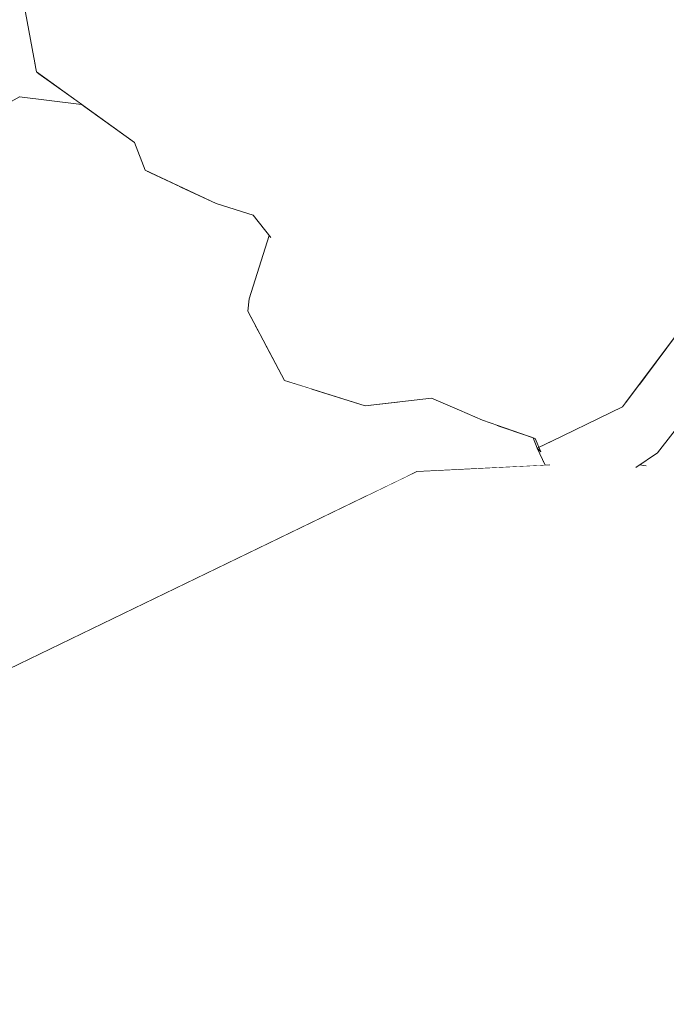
# Model space of a CAD drawing. Header units: millimetres. Extents: x 0 to 650, y -1 to 707.
# Tile 36 of 131: x 96.281 to 96.955, y 637.759 to 638.784. Entities that reach past the tile are written whole.
import ezdxf
from ezdxf.xclip import XClip

# ---------------------------------------------------------------- set-up
doc = ezdxf.new("R2010")
doc.units = ezdxf.units.MM
doc.header["$MEASUREMENT"] = 0
doc.header["$XCLIPFRAME"] = 0
doc.linetypes.add('Wipeout_Contour', pattern=[1000, 0, -1000])
doc.layers.add('Interior - Mobiliário .ARQ', color=7, linetype='Continuous')
doc.layers.add('Parede.ARQ', color=7, linetype='Continuous')

# ---------------------------------------------------------------- blocks, each defined once
blk = doc.blocks.new('Desenho_3_3', base_point=(252.3092, 622.8349))
at = {"color": 254, "linetype": 'Wipeout_Contour', "lineweight": 0, "ltscale": 49723.751362}
blk.add_wipeout([(94.5429, 671.1349), (94.5429, 640.4986), (94.5994, 640.5107), (94.7905, 640.5239), (95.1427, 640.4912), (95.365, 640.4595), (95.4283, 640.4846), (95.5884, 640.4416), (95.6004, 640.4152), (95.6029, 640.4289), (95.6126, 640.4518), (95.662, 640.5254), (95.7763, 640.5773), (95.7946, 640.5807), (95.8476, 640.6042), (95.9371, 640.6175), (95.9863, 640.6125), (96.0217, 640.6273), (96.0479, 640.6371), (96.1676, 640.657), (96.2813, 640.6661), (96.4754, 640.6377), (96.5481, 640.5813), (96.5989, 640.5783), (96.6613, 640.5393), (96.7552, 640.5338), (96.9238, 640.4717), (96.9696, 640.4206), (97.0932, 640.3047), (97.1285, 640.2394), (97.2687, 640.0597), (97.2838, 640.0001), (97.3465, 639.752), (97.3512, 639.733), (97.3804, 639.4584), (97.3817, 639.2528), (97.3613, 639.1943), (97.3575, 639.1753), (97.3338, 639.0407), (97.3263, 639.0177), (97.3215, 639.0062), (97.2449, 638.7539), (97.1209, 638.4391), (97.1104, 638.4204), (97.0293, 638.3113), (97.0515, 638.2972), (97.2452, 638.1278), (97.244, 638.0629), (97.3922, 637.6313), (97.5056, 637.4981), (97.5425, 637.341), (97.6034, 637.266), (97.6351, 637.0703), (98.2231, 636.5501), (98.2992, 636.3303), (98.668, 635.4423), (98.4927, 634.8674), (98.0783, 634.4688), (97.7351, 634.2248), (97.7135, 634.2059), (97.6221, 634.142), (97.1761, 633.7399), (97.238, 633.4163), (97.3481, 632.8758), (97.5164, 631.9291), (97.5626, 631.611), (97.5859, 631.4505), (97.5591, 631.1491), (97.2578, 631.1941), (97.2488, 631.1422), (97.2673, 631.1122), (97.535, 630.5802), (97.6906, 630.2961), (105.6958, 630.9629), (105.6958, 638.6349), (106.1958, 638.6349), (106.1958, 671.1349)], dxfattribs=at).dxf.layer = 'Parede.ARQ'
at = {"color": 254, "linetype": 'Wipeout_Contour', "lineweight": 0, "ltscale": 1937.674095}
blk.add_wipeout([(96.2981, 638.8281), (96.2988, 638.7301), (96.3148, 638.7441)], dxfattribs=at).dxf.layer = 'Interior - Mobiliário .ARQ'
at = {"color": 254, "linetype": 'Wipeout_Contour', "lineweight": 0, "ltscale": 1938.123907}
blk.add_wipeout([(96.5561, 638.6045), (96.6211, 638.6533), (96.5889, 638.6572)], dxfattribs=at).dxf.layer = 'Interior - Mobiliário .ARQ'
at = {"color": 254, "linetype": 'Wipeout_Contour', "lineweight": 0, "ltscale": 1937.40538}
blk.add_wipeout([(96.5112, 638.6123), (96.4861, 638.5931), (96.5247, 638.581)], dxfattribs=at).dxf.layer = 'Interior - Mobiliário .ARQ'
at = {"color": 254, "linetype": 'Wipeout_Contour', "lineweight": 0, "ltscale": 1937.919433}
blk.add_wipeout([(96.7375, 638.4884), (96.8239, 638.5819), (96.7307, 638.6031)], dxfattribs=at).dxf.layer = 'Interior - Mobiliário .ARQ'
at = {"color": 254, "linetype": 'Wipeout_Contour', "lineweight": 0, "ltscale": 1937.306773}
blk.add_wipeout([(96.5189, 638.4811), (96.5959, 638.5267), (96.5887, 638.5715)], dxfattribs=at).dxf.layer = 'Interior - Mobiliário .ARQ'
at = {"color": 254, "linetype": 'Wipeout_Contour', "lineweight": 0, "ltscale": 2582.394121}
blk.add_wipeout([(96.9234, 638.4004), (96.9128, 638.3863), (96.9247, 638.3719), (97.0367, 638.5059)], dxfattribs=at).dxf.layer = 'Interior - Mobiliário .ARQ'
at = {"color": 254, "linetype": 'Wipeout_Contour', "lineweight": 0, "ltscale": 1936.778777}
blk.add_wipeout([(96.7394, 638.378), (96.7635, 638.3674), (96.8186, 638.4206)], dxfattribs=at).dxf.layer = 'Interior - Mobiliário .ARQ'
at = {"color": 254, "linetype": 'Wipeout_Contour', "lineweight": 0, "ltscale": 1936.664351}
blk.add_wipeout([(96.4459, 638.3718), (96.1498, 638.05), (96.6453, 638.29)], dxfattribs=at).dxf.layer = 'Interior - Mobiliário .ARQ'
at = {"color": 254, "linetype": 'Wipeout_Contour', "lineweight": 0, "ltscale": 1934.333456}
blk.add_wipeout([(96.017, 637.5306), (96.2054, 637.3882), (96.7466, 637.8835)], dxfattribs=at).dxf.layer = 'Interior - Mobiliário .ARQ'
at = {"color": 254, "linetype": 'Wipeout_Contour', "lineweight": 0, "ltscale": 2584.975771}
blk.add_wipeout([(96.2923, 638.8223), (96.2824, 638.8197), (96.2988, 638.7301), (96.2929, 638.8229)], dxfattribs=at).dxf.layer = 'Interior - Mobiliário .ARQ'
at = {"color": 254, "linetype": 'Wipeout_Contour', "lineweight": 0, "ltscale": 1938.507641}
blk.add_wipeout([(96.7261, 638.8254), (96.7047, 638.8164), (96.5708, 638.6594)], dxfattribs=at).dxf.layer = 'Interior - Mobiliário .ARQ'
at = {"color": 254, "linetype": 'Wipeout_Contour', "lineweight": 0, "ltscale": 1937.839289}
blk.add_wipeout([(96.5247, 638.581), (96.5561, 638.6045), (96.5112, 638.6123)], dxfattribs=at).dxf.layer = 'Interior - Mobiliário .ARQ'
at = {"color": 254, "linetype": 'Wipeout_Contour', "lineweight": 0, "ltscale": 1937.753331}
blk.add_wipeout([(96.5887, 638.5715), (96.543, 638.5578), (96.5189, 638.4811)], dxfattribs=at).dxf.layer = 'Interior - Mobiliário .ARQ'
at = {"color": 254, "linetype": 'Wipeout_Contour', "lineweight": 0, "ltscale": 1937.818812}
blk.add_wipeout([(96.9234, 638.4004), (97.0367, 638.5059), (97.0048, 638.5095)], dxfattribs=at).dxf.layer = 'Interior - Mobiliário .ARQ'
at = {"color": 254, "linetype": 'Wipeout_Contour', "lineweight": 0, "ltscale": 1937.418346}
blk.add_wipeout([(96.8186, 638.4206), (96.8048, 638.4276), (96.7394, 638.378)], dxfattribs=at).dxf.layer = 'Interior - Mobiliário .ARQ'
at = {"color": 254, "linetype": 'Wipeout_Contour', "lineweight": 0, "ltscale": 1936.503123}
blk.add_wipeout([(96.1491, 638.0495), (96.4459, 638.3718), (96.1553, 638.2471)], dxfattribs=at).dxf.layer = 'Interior - Mobiliário .ARQ'
at = {"color": 254, "linetype": 'Wipeout_Contour', "lineweight": 0, "ltscale": 3869.609965}
blk.add_wipeout([(96.2054, 637.3882), (96.3302, 637.4607), (96.6459, 637.7566), (96.6926, 637.7323), (96.7417, 637.6994), (96.7466, 637.8835)], dxfattribs=at).dxf.layer = 'Interior - Mobiliário .ARQ'
at = {"color": 254, "linetype": 'Wipeout_Contour', "lineweight": 0, "ltscale": 1937.522074}
blk.add_wipeout([(96.5708, 638.6594), (96.5889, 638.6572), (96.7261, 638.8254)], dxfattribs=at).dxf.layer = 'Interior - Mobiliário .ARQ'
at = {"color": 254, "linetype": 'Wipeout_Contour', "lineweight": 0, "ltscale": 1937.340522}
blk.add_wipeout([(96.543, 638.5578), (96.5887, 638.5715), (96.5561, 638.6045)], dxfattribs=at).dxf.layer = 'Interior - Mobiliário .ARQ'
at = {"color": 254, "linetype": 'Wipeout_Contour', "lineweight": 0, "ltscale": 1936.920849}
blk.add_wipeout([(96.8048, 638.4276), (96.8186, 638.4206), (96.8929, 638.558)], dxfattribs=at).dxf.layer = 'Interior - Mobiliário .ARQ'
at = {"color": 254, "linetype": 'Wipeout_Contour', "lineweight": 0, "ltscale": 1936.839686}
blk.add_wipeout([(96.5571, 638.409), (96.6269, 638.4304), (96.5959, 638.5267)], dxfattribs=at).dxf.layer = 'Interior - Mobiliário .ARQ'
at = {"color": 254, "linetype": 'Wipeout_Contour', "lineweight": 0, "ltscale": 1935.149349}
blk.add_wipeout([(97.2057, 637.4083), (96.7466, 637.8835), (96.7471, 637.7026)], dxfattribs=at).dxf.layer = 'Interior - Mobiliário .ARQ'
at = {"color": 254, "linetype": 'Wipeout_Contour', "lineweight": 0, "ltscale": 1938.435995}
blk.add_wipeout([(96.6232, 638.8258), (96.5785, 638.8505), (96.4546, 638.72)], dxfattribs=at).dxf.layer = 'Interior - Mobiliário .ARQ'
at = {"color": 254, "linetype": 'Wipeout_Contour', "lineweight": 0, "ltscale": 1938.113266}
blk.add_wipeout([(96.5112, 638.6123), (96.5889, 638.6572), (96.5708, 638.6594)], dxfattribs=at).dxf.layer = 'Interior - Mobiliário .ARQ'
at = {"color": 254, "linetype": 'Wipeout_Contour', "lineweight": 0, "ltscale": 1937.49755}
blk.add_wipeout([(96.5561, 638.6045), (96.5247, 638.581), (96.543, 638.5578)], dxfattribs=at).dxf.layer = 'Interior - Mobiliário .ARQ'
at = {"color": 254, "linetype": 'Wipeout_Contour', "lineweight": 0, "ltscale": 1937.870465}
blk.add_wipeout([(96.8929, 638.558), (96.881, 638.5624), (96.8048, 638.4276)], dxfattribs=at).dxf.layer = 'Interior - Mobiliário .ARQ'
at = {"color": 254, "linetype": 'Wipeout_Contour', "lineweight": 0, "ltscale": 1937.308741}
blk.add_wipeout([(96.5959, 638.5267), (96.5189, 638.4811), (96.5571, 638.409)], dxfattribs=at).dxf.layer = 'Interior - Mobiliário .ARQ'
at = {"color": 254, "linetype": 'Wipeout_Contour', "lineweight": 0, "ltscale": 1935.989514}
blk.add_wipeout([(96.794, 638.1143), (97.273, 637.4241), (97.2458, 638.0575)], dxfattribs=at).dxf.layer = 'Interior - Mobiliário .ARQ'
at = {"color": 254, "linetype": 'Wipeout_Contour', "lineweight": 0, "ltscale": 1937.777791}
blk.add_wipeout([(96.4546, 638.72), (96.4917, 638.6855), (96.6232, 638.8258)], dxfattribs=at).dxf.layer = 'Interior - Mobiliário .ARQ'
at = {"color": 254, "linetype": 'Wipeout_Contour', "lineweight": 0, "ltscale": 1937.463903}
blk.add_wipeout([(96.881, 638.5624), (96.8929, 638.558), (96.9903, 638.8247)], dxfattribs=at).dxf.layer = 'Interior - Mobiliário .ARQ'
at = {"color": 254, "linetype": 'Wipeout_Contour', "lineweight": 0, "ltscale": 1937.287137}
blk.add_wipeout([(96.5112, 638.6123), (96.5561, 638.6045), (96.5889, 638.6572)], dxfattribs=at).dxf.layer = 'Interior - Mobiliário .ARQ'
at = {"color": 254, "linetype": 'Wipeout_Contour', "lineweight": 0, "ltscale": 1937.03079}
blk.add_wipeout([(96.6269, 638.4304), (96.5571, 638.409), (96.6411, 638.3826)], dxfattribs=at).dxf.layer = 'Interior - Mobiliário .ARQ'
at = {"color": 254, "linetype": 'Wipeout_Contour', "lineweight": 0, "ltscale": 1936.703427}
blk.add_wipeout([(97.247, 638.1224), (96.792, 638.119), (97.244, 638.0629)], dxfattribs=at).dxf.layer = 'Interior - Mobiliário .ARQ'
at = {"color": 254, "linetype": 'Wipeout_Contour', "lineweight": 0, "ltscale": 1937.541048}
blk.add_wipeout([(96.5889, 638.6572), (96.6211, 638.6533), (96.7716, 638.8364)], dxfattribs=at).dxf.layer = 'Interior - Mobiliário .ARQ'
at = {"color": 254, "linetype": 'Wipeout_Contour', "lineweight": 0, "ltscale": 1938.583928}
blk.add_wipeout([(96.9903, 638.8247), (96.9797, 638.8284), (96.881, 638.5624)], dxfattribs=at).dxf.layer = 'Interior - Mobiliário .ARQ'
at = {"color": 254, "linetype": 'Wipeout_Contour', "lineweight": 0, "ltscale": 1937.439016}
blk.add_wipeout([(96.5112, 638.6123), (96.4371, 638.6447), (96.4861, 638.5931)], dxfattribs=at).dxf.layer = 'Interior - Mobiliário .ARQ'
at = {"color": 254, "linetype": 'Wipeout_Contour', "lineweight": 0, "ltscale": 1938.547712}
blk.add_wipeout([(96.7716, 638.8364), (96.7261, 638.8254), (96.5889, 638.6572)], dxfattribs=at).dxf.layer = 'Interior - Mobiliário .ARQ'
at = {"color": 254, "linetype": 'Wipeout_Contour', "lineweight": 0, "ltscale": 1937.488998}
blk.add_wipeout([(96.8239, 638.5819), (96.8678, 638.5693), (96.9687, 638.8336)], dxfattribs=at).dxf.layer = 'Interior - Mobiliário .ARQ'
at = {"color": 254, "linetype": 'Wipeout_Contour', "lineweight": 0, "ltscale": 1937.784613}
blk.add_wipeout([(96.4371, 638.6447), (96.4121, 638.6278), (96.4861, 638.5931)], dxfattribs=at).dxf.layer = 'Interior - Mobiliário .ARQ'
at = {"color": 254, "linetype": 'Wipeout_Contour', "lineweight": 0, "ltscale": 1938.607295}
blk.add_wipeout([(96.9687, 638.8336), (96.9406, 638.8408), (96.8239, 638.5819)], dxfattribs=at).dxf.layer = 'Interior - Mobiliário .ARQ'
at = {"color": 254, "linetype": 'Wipeout_Contour', "lineweight": 0, "ltscale": 1937.568233}
blk.add_wipeout([(96.4121, 638.6278), (96.4371, 638.6447), (96.4163, 638.6754)], dxfattribs=at).dxf.layer = 'Interior - Mobiliário .ARQ'
at = {"color": 254, "linetype": 'Wipeout_Contour', "lineweight": 0, "ltscale": 1938.588978}
blk.add_wipeout([(96.9797, 638.8284), (96.9687, 638.8336), (96.8678, 638.5693)], dxfattribs=at).dxf.layer = 'Interior - Mobiliário .ARQ'
at = {"color": 254, "linetype": 'Wipeout_Contour', "lineweight": 0, "ltscale": 1937.738868}
blk.add_wipeout([(96.4163, 638.6754), (96.4011, 638.6566), (96.4121, 638.6278)], dxfattribs=at).dxf.layer = 'Interior - Mobiliário .ARQ'
at = {"color": 254, "linetype": 'Wipeout_Contour', "lineweight": 0, "ltscale": 1937.481895}
blk.add_wipeout([(96.8678, 638.5693), (96.881, 638.5624), (96.9797, 638.8284)], dxfattribs=at).dxf.layer = 'Interior - Mobiliário .ARQ'
at = {"color": 254, "linetype": 'Wipeout_Contour', "lineweight": 0, "ltscale": 1937.434403}
blk.add_wipeout([(96.3148, 638.7441), (96.4011, 638.6566), (96.4163, 638.6754)], dxfattribs=at).dxf.layer = 'Interior - Mobiliário .ARQ'
at = {"color": 254, "linetype": 'Wipeout_Contour', "lineweight": 0, "ltscale": 1937.467407}
blk.add_wipeout([(96.9549, 638.5369), (97.0048, 638.5095), (97.122, 638.8071)], dxfattribs=at).dxf.layer = 'Interior - Mobiliário .ARQ'
at = {"color": 254, "linetype": 'Wipeout_Contour', "lineweight": 0, "ltscale": 1938.192715}
blk.add_wipeout([(96.2988, 638.7301), (96.4011, 638.6566), (96.3148, 638.7441)], dxfattribs=at).dxf.layer = 'Interior - Mobiliário .ARQ'
at = {"color": 254, "linetype": 'Wipeout_Contour', "lineweight": 0, "ltscale": 1937.278069}
blk.add_wipeout([(96.7375, 638.4884), (96.7881, 638.4398), (96.8678, 638.5693)], dxfattribs=at).dxf.layer = 'Interior - Mobiliário .ARQ'
at = {"color": 254, "linetype": 'Wipeout_Contour', "lineweight": 0, "ltscale": 1938.170129}
blk.add_wipeout([(96.3746, 638.7932), (96.4546, 638.72), (96.5785, 638.8505)], dxfattribs=at).dxf.layer = 'Interior - Mobiliário .ARQ'
at = {"color": 254, "linetype": 'Wipeout_Contour', "lineweight": 0, "ltscale": 1938.620406}
blk.add_wipeout([(97.122, 638.8071), (97.0498, 638.806), (96.9549, 638.5369)], dxfattribs=at).dxf.layer = 'Interior - Mobiliário .ARQ'
at = {"color": 254, "linetype": 'Wipeout_Contour', "lineweight": 0, "ltscale": 1937.868443}
blk.add_wipeout([(96.8678, 638.5693), (96.8239, 638.5819), (96.7375, 638.4884)], dxfattribs=at).dxf.layer = 'Interior - Mobiliário .ARQ'
at = {"color": 254, "linetype": 'Wipeout_Contour', "lineweight": 0, "ltscale": 1938.640554}
blk.add_wipeout([(96.8239, 638.5819), (96.9406, 638.8408), (96.8755, 638.8569)], dxfattribs=at).dxf.layer = 'Interior - Mobiliário .ARQ'
at = {"color": 254, "linetype": 'Wipeout_Contour', "lineweight": 0, "ltscale": 1937.968636}
blk.add_wipeout([(96.3148, 638.7441), (96.4163, 638.6754), (96.3746, 638.7932)], dxfattribs=at).dxf.layer = 'Interior - Mobiliário .ARQ'
at = {"color": 254, "linetype": 'Wipeout_Contour', "lineweight": 0, "ltscale": 1937.86728}
blk.add_wipeout([(96.881, 638.5624), (96.8678, 638.5693), (96.7881, 638.4398)], dxfattribs=at).dxf.layer = 'Interior - Mobiliário .ARQ'
at = {"color": 254, "linetype": 'Wipeout_Contour', "lineweight": 0, "ltscale": 1937.773257}
blk.add_wipeout([(96.4163, 638.6754), (96.4546, 638.72), (96.3746, 638.7932)], dxfattribs=at).dxf.layer = 'Interior - Mobiliário .ARQ'
at = {"color": 254, "linetype": 'Wipeout_Contour', "lineweight": 0, "ltscale": 1936.973747}
blk.add_wipeout([(96.7881, 638.4398), (96.8048, 638.4276), (96.881, 638.5624)], dxfattribs=at).dxf.layer = 'Interior - Mobiliário .ARQ'
at = {"color": 254, "linetype": 'Wipeout_Contour', "lineweight": 0, "ltscale": 2584.498803}
blk.add_wipeout([(96.3178, 638.8444), (96.2981, 638.8281), (96.3148, 638.7441), (96.3746, 638.7932)], dxfattribs=at).dxf.layer = 'Interior - Mobiliário .ARQ'
at = {"color": 254, "linetype": 'Wipeout_Contour', "lineweight": 0, "ltscale": 1937.661486}
blk.add_wipeout([(96.4546, 638.72), (96.4163, 638.6754), (96.4371, 638.6447)], dxfattribs=at).dxf.layer = 'Interior - Mobiliário .ARQ'
at = {"color": 254, "linetype": 'Wipeout_Contour', "lineweight": 0, "ltscale": 1936.853101}
blk.add_wipeout([(96.9549, 638.5369), (96.8776, 638.3938), (96.9091, 638.3813)], dxfattribs=at).dxf.layer = 'Interior - Mobiliário .ARQ'
at = {"color": 254, "linetype": 'Wipeout_Contour', "lineweight": 0, "ltscale": 1936.846171}
blk.add_wipeout([(96.7104, 638.3903), (96.7394, 638.378), (96.8048, 638.4276)], dxfattribs=at).dxf.layer = 'Interior - Mobiliário .ARQ'
at = {"color": 254, "linetype": 'Wipeout_Contour', "lineweight": 0, "ltscale": 2584.203934}
blk.add_wipeout([(96.2645, 638.8151), (96.2814, 638.7041), (96.2969, 638.7407), (96.2824, 638.8197)], dxfattribs=at).dxf.layer = 'Interior - Mobiliário .ARQ'
at = {"color": 254, "linetype": 'Wipeout_Contour', "lineweight": 0, "ltscale": 1937.849122}
blk.add_wipeout([(96.4371, 638.6447), (96.4917, 638.6855), (96.4546, 638.72)], dxfattribs=at).dxf.layer = 'Interior - Mobiliário .ARQ'
at = {"color": 254, "linetype": 'Wipeout_Contour', "lineweight": 0, "ltscale": 1937.710836}
blk.add_wipeout([(96.9091, 638.3813), (97.0048, 638.5095), (96.9549, 638.5369)], dxfattribs=at).dxf.layer = 'Interior - Mobiliário .ARQ'
at = {"color": 254, "linetype": 'Wipeout_Contour', "lineweight": 0, "ltscale": 1937.336033}
blk.add_wipeout([(96.8048, 638.4276), (96.7881, 638.4398), (96.7104, 638.3903)], dxfattribs=at).dxf.layer = 'Interior - Mobiliário .ARQ'
at = {"color": 254, "linetype": 'Wipeout_Contour', "lineweight": 0, "ltscale": 2584.396431}
blk.add_wipeout([(96.1922, 638.8177), (96.1741, 638.7606), (96.2814, 638.7041), (96.2251, 638.8101)], dxfattribs=at).dxf.layer = 'Interior - Mobiliário .ARQ'
at = {"color": 254, "linetype": 'Wipeout_Contour', "lineweight": 0, "ltscale": 1937.458396}
blk.add_wipeout([(96.8929, 638.558), (96.9549, 638.5369), (97.0498, 638.806)], dxfattribs=at).dxf.layer = 'Interior - Mobiliário .ARQ'
at = {"color": 254, "linetype": 'Wipeout_Contour', "lineweight": 0, "ltscale": 1937.590487}
blk.add_wipeout([(96.4371, 638.6447), (96.5112, 638.6123), (96.4917, 638.6855)], dxfattribs=at).dxf.layer = 'Interior - Mobiliário .ARQ'
at = {"color": 254, "linetype": 'Wipeout_Contour', "lineweight": 0, "ltscale": 1936.74635}
blk.add_wipeout([(96.6411, 638.3826), (96.7104, 638.3903), (96.6269, 638.4304)], dxfattribs=at).dxf.layer = 'Interior - Mobiliário .ARQ'
at = {"color": 254, "linetype": 'Wipeout_Contour', "lineweight": 0, "ltscale": 1938.556204}
blk.add_wipeout([(97.0498, 638.806), (96.9903, 638.8247), (96.8929, 638.558)], dxfattribs=at).dxf.layer = 'Interior - Mobiliário .ARQ'
at = {"color": 254, "linetype": 'Wipeout_Contour', "lineweight": 0, "ltscale": 1937.821053}
blk.add_wipeout([(96.0116, 638.5549), (96.2814, 638.7041), (96.1741, 638.7606)], dxfattribs=at).dxf.layer = 'Interior - Mobiliário .ARQ'
at = {"color": 254, "linetype": 'Wipeout_Contour', "lineweight": 0, "ltscale": 1937.896019}
blk.add_wipeout([(96.5708, 638.6594), (96.4917, 638.6855), (96.5112, 638.6123)], dxfattribs=at).dxf.layer = 'Interior - Mobiliário .ARQ'
at = {"color": 254, "linetype": 'Wipeout_Contour', "lineweight": 0, "ltscale": 1937.136542}
blk.add_wipeout([(96.6269, 638.4304), (96.7375, 638.4884), (96.7307, 638.6031)], dxfattribs=at).dxf.layer = 'Interior - Mobiliário .ARQ'
at = {"color": 254, "linetype": 'Wipeout_Contour', "lineweight": 0, "ltscale": 1936.979775}
blk.add_wipeout([(96.8186, 638.4206), (96.8776, 638.3938), (96.9549, 638.5369)], dxfattribs=at).dxf.layer = 'Interior - Mobiliário .ARQ'
at = {"color": 254, "linetype": 'Wipeout_Contour', "lineweight": 0, "ltscale": 1938.530543}
blk.add_wipeout([(96.7047, 638.8164), (96.6232, 638.8258), (96.4917, 638.6855)], dxfattribs=at).dxf.layer = 'Interior - Mobiliário .ARQ'
at = {"color": 254, "linetype": 'Wipeout_Contour', "lineweight": 0, "ltscale": 1937.561037}
blk.add_wipeout([(96.2814, 638.7041), (96.3458, 638.6963), (96.3003, 638.729)], dxfattribs=at).dxf.layer = 'Interior - Mobiliário .ARQ'
at = {"color": 254, "linetype": 'Wipeout_Contour', "lineweight": 0, "ltscale": 1937.478816}
blk.add_wipeout([(96.7307, 638.6031), (96.5959, 638.5267), (96.6269, 638.4304)], dxfattribs=at).dxf.layer = 'Interior - Mobiliário .ARQ'
at = {"color": 254, "linetype": 'Wipeout_Contour', "lineweight": 0, "ltscale": 1937.779852}
blk.add_wipeout([(96.9549, 638.5369), (96.8929, 638.558), (96.8186, 638.4206)], dxfattribs=at).dxf.layer = 'Interior - Mobiliário .ARQ'
at = {"color": 254, "linetype": 'Wipeout_Contour', "lineweight": 0, "ltscale": 1936.931298}
blk.add_wipeout([(96.7635, 638.3674), (96.8182, 638.3486), (96.8776, 638.3938)], dxfattribs=at).dxf.layer = 'Interior - Mobiliário .ARQ'
at = {"color": 254, "linetype": 'Wipeout_Contour', "lineweight": 0, "ltscale": 1937.489058}
blk.add_wipeout([(96.8755, 638.8569), (96.7307, 638.6031), (96.8239, 638.5819)], dxfattribs=at).dxf.layer = 'Interior - Mobiliário .ARQ'
at = {"color": 254, "linetype": 'Wipeout_Contour', "lineweight": 0, "ltscale": 1937.637304}
blk.add_wipeout([(96.4917, 638.6855), (96.5708, 638.6594), (96.7047, 638.8164)], dxfattribs=at).dxf.layer = 'Interior - Mobiliário .ARQ'
at = {"color": 254, "linetype": 'Wipeout_Contour', "lineweight": 0, "ltscale": 1937.95902}
blk.add_wipeout([(96.2814, 638.7041), (96.3003, 638.729), (96.2969, 638.7407)], dxfattribs=at).dxf.layer = 'Interior - Mobiliário .ARQ'
at = {"color": 254, "linetype": 'Wipeout_Contour', "lineweight": 0, "ltscale": 1937.523055}
blk.add_wipeout([(96.6211, 638.6533), (96.5561, 638.6045), (96.5887, 638.5715)], dxfattribs=at).dxf.layer = 'Interior - Mobiliário .ARQ'
at = {"color": 254, "linetype": 'Wipeout_Contour', "lineweight": 0, "ltscale": 3873.011189}
blk.add_wipeout([(96.9458, 638.3337), (96.9339, 638.3257), (96.9434, 638.3165), (96.9598, 638.3123), (97.0643, 638.4622), (96.9841, 638.3832)], dxfattribs=at).dxf.layer = 'Interior - Mobiliário .ARQ'
at = {"color": 254, "linetype": 'Wipeout_Contour', "lineweight": 0, "ltscale": 1937.082712}
blk.add_wipeout([(96.8776, 638.3938), (96.8186, 638.4206), (96.7635, 638.3674)], dxfattribs=at).dxf.layer = 'Interior - Mobiliário .ARQ'
at = {"layer": 'Interior - Mobiliário .ARQ', "color": 7, "linetype": 'Continuous', "lineweight": 0}
blk.add_line((96.2824, 638.8197), (96.2988, 638.7301), dxfattribs=at)
at = {"color": 254, "linetype": 'Wipeout_Contour', "lineweight": 0, "ltscale": 1937.620998}
blk.add_wipeout([(96.8755, 638.8569), (96.7098, 638.629), (96.7307, 638.6031)], dxfattribs=at).dxf.layer = 'Interior - Mobiliário .ARQ'
at = {"color": 254, "linetype": 'Wipeout_Contour', "lineweight": 0, "ltscale": 3230.132357}
blk.add_wipeout([(96.3458, 638.6963), (96.2814, 638.7041), (96.4143, 638.4397), (96.4141, 638.6268), (96.4011, 638.6566)], dxfattribs=at).dxf.layer = 'Interior - Mobiliário .ARQ'
at = {"color": 254, "linetype": 'Wipeout_Contour', "lineweight": 0, "ltscale": 1937.413431}
blk.add_wipeout([(96.6269, 638.4304), (96.7104, 638.3903), (96.7881, 638.4398)], dxfattribs=at).dxf.layer = 'Interior - Mobiliário .ARQ'
at = {"color": 254, "linetype": 'Wipeout_Contour', "lineweight": 0, "ltscale": 1936.505293}
blk.add_wipeout([(96.9247, 638.3719), (96.8478, 638.3187), (96.8909, 638.322)], dxfattribs=at).dxf.layer = 'Interior - Mobiliário .ARQ'
at = {"color": 254, "linetype": 'Wipeout_Contour', "lineweight": 0, "ltscale": 1938.659336}
blk.add_wipeout([(96.7098, 638.629), (96.8755, 638.8569), (96.857, 638.8584)], dxfattribs=at).dxf.layer = 'Interior - Mobiliário .ARQ'
at = {"color": 254, "linetype": 'Wipeout_Contour', "lineweight": 0, "ltscale": 1936.872676}
blk.add_wipeout([(96.2814, 638.7041), (96.19, 638.3893), (96.4143, 638.4397)], dxfattribs=at).dxf.layer = 'Interior - Mobiliário .ARQ'
at = {"color": 254, "linetype": 'Wipeout_Contour', "lineweight": 0, "ltscale": 1936.85055}
blk.add_wipeout([(96.7881, 638.4398), (96.7375, 638.4884), (96.6269, 638.4304)], dxfattribs=at).dxf.layer = 'Interior - Mobiliário .ARQ'
at = {"color": 254, "linetype": 'Wipeout_Contour', "lineweight": 0, "ltscale": 3227.196452}
blk.add_wipeout([(96.9247, 638.3719), (96.8909, 638.322), (96.9057, 638.3226), (96.9231, 638.3184), (96.9458, 638.3337)], dxfattribs=at).dxf.layer = 'Interior - Mobiliário .ARQ'
at = {"layer": 'Interior - Mobiliário .ARQ', "color": 7, "linetype": 'Continuous', "lineweight": 0}
blk.add_line((96.4011, 638.6566), (96.2988, 638.7301), dxfattribs=at)
at = {"color": 254, "linetype": 'Wipeout_Contour', "lineweight": 0, "ltscale": 1937.250815}
blk.add_wipeout([(96.19, 638.3893), (96.2814, 638.7041), (96.0116, 638.5549)], dxfattribs=at).dxf.layer = 'Interior - Mobiliário .ARQ'
at = {"color": 254, "linetype": 'Wipeout_Contour', "lineweight": 0, "ltscale": 1937.901487}
blk.add_wipeout([(96.5887, 638.5715), (96.7098, 638.629), (96.6211, 638.6533)], dxfattribs=at).dxf.layer = 'Interior - Mobiliário .ARQ'
at = {"color": 254, "linetype": 'Wipeout_Contour', "lineweight": 0, "ltscale": 1936.977105}
blk.add_wipeout([(96.9247, 638.3719), (96.9458, 638.3337), (97.0534, 638.4727)], dxfattribs=at).dxf.layer = 'Interior - Mobiliário .ARQ'
at = {"color": 254, "linetype": 'Wipeout_Contour', "lineweight": 0, "ltscale": 1937.370035}
blk.add_wipeout([(96.4143, 638.4397), (96.4476, 638.373), (96.5163, 638.452)], dxfattribs=at).dxf.layer = 'Interior - Mobiliário .ARQ'
at = {"layer": 'Interior - Mobiliário .ARQ', "color": 7, "linetype": 'Continuous', "lineweight": 0}
for q in [(96.0116, 638.5549), (96.3458, 638.6963)]:
    blk.add_line((96.2814, 638.7041), q, dxfattribs=at)
at = {"color": 254, "linetype": 'Wipeout_Contour', "lineweight": 0, "ltscale": 1938.60538}
blk.add_wipeout([(96.7716, 638.8364), (96.7098, 638.629), (96.857, 638.8584)], dxfattribs=at).dxf.layer = 'Interior - Mobiliário .ARQ'
at = {"color": 254, "linetype": 'Wipeout_Contour', "lineweight": 0, "ltscale": 1937.526874}
blk.add_wipeout([(97.0534, 638.4727), (97.0367, 638.5059), (96.9247, 638.3719)], dxfattribs=at).dxf.layer = 'Interior - Mobiliário .ARQ'
at = {"color": 254, "linetype": 'Wipeout_Contour', "lineweight": 0, "ltscale": 1936.780098}
blk.add_wipeout([(96.5163, 638.452), (96.5332, 638.4542), (96.5268, 638.4662)], dxfattribs=at).dxf.layer = 'Interior - Mobiliário .ARQ'
at = {"color": 254, "linetype": 'Wipeout_Contour', "lineweight": 0, "ltscale": 3874.215586}
blk.add_wipeout([(96.4459, 638.3718), (96.6453, 638.29), (96.6845, 638.3089), (96.6764, 638.3865), (96.6411, 638.3826), (96.5871, 638.3996)], dxfattribs=at).dxf.layer = 'Interior - Mobiliário .ARQ'
at = {"layer": 'Interior - Mobiliário .ARQ', "color": 7, "linetype": 'Continuous', "lineweight": 0}
blk.add_line((97.0534, 638.4727), (96.9458, 638.3337), dxfattribs=at)
at = {"color": 254, "linetype": 'Wipeout_Contour', "lineweight": 0, "ltscale": 1937.563973}
blk.add_wipeout([(96.6211, 638.6533), (96.7098, 638.629), (96.7716, 638.8364)], dxfattribs=at).dxf.layer = 'Interior - Mobiliário .ARQ'
at = {"color": 254, "linetype": 'Wipeout_Contour', "lineweight": 0, "ltscale": 3229.540713}
blk.add_wipeout([(96.4141, 638.6268), (96.4143, 638.4397), (96.5163, 638.452), (96.4474, 638.6112), (96.4323, 638.6183)], dxfattribs=at).dxf.layer = 'Interior - Mobiliário .ARQ'
at = {"color": 254, "linetype": 'Wipeout_Contour', "lineweight": 0, "ltscale": 5165.489065}
blk.add_wipeout([(96.7104, 638.3903), (96.6764, 638.3865), (96.6845, 638.3089), (96.6949, 638.314), (96.7322, 638.3158), (96.7789, 638.3621), (96.7635, 638.3674), (96.7394, 638.378)], dxfattribs=at).dxf.layer = 'Interior - Mobiliário .ARQ'
at = {"color": 254, "linetype": 'Wipeout_Contour', "lineweight": 0, "ltscale": 1937.103554}
blk.add_wipeout([(96.1582, 638.249), (96.4476, 638.373), (96.19, 638.3893)], dxfattribs=at).dxf.layer = 'Interior - Mobiliário .ARQ'
at = {"color": 254, "linetype": 'Wipeout_Contour', "lineweight": 0, "ltscale": 1937.123021}
blk.add_wipeout([(96.8462, 638.3466), (96.9247, 638.3719), (96.9128, 638.3863)], dxfattribs=at).dxf.layer = 'Interior - Mobiliário .ARQ'
at = {"layer": 'Interior - Mobiliário .ARQ', "color": 7, "linetype": 'Continuous', "lineweight": 0}
for p, q in [((96.4011, 638.6566), (96.4121, 638.6278)), ((96.7104, 638.3903), (96.6411, 638.3826)), ((96.7104, 638.3903), (96.7394, 638.378)), ((96.7394, 638.378), (96.7635, 638.3674))]:
    blk.add_line(p, q, dxfattribs=at)
at = {"color": 254, "linetype": 'Wipeout_Contour', "lineweight": 0, "ltscale": 1937.782255}
blk.add_wipeout([(96.5959, 638.5267), (96.7307, 638.6031), (96.7098, 638.629)], dxfattribs=at).dxf.layer = 'Interior - Mobiliário .ARQ'
at = {"color": 254, "linetype": 'Wipeout_Contour', "lineweight": 0, "ltscale": 4520.644746}
blk.add_wipeout([(96.4861, 638.5931), (96.4474, 638.6112), (96.5163, 638.452), (96.5226, 638.4742), (96.5206, 638.4937), (96.5414, 638.5599), (96.5247, 638.581)], dxfattribs=at).dxf.layer = 'Interior - Mobiliário .ARQ'
at = {"color": 254, "linetype": 'Wipeout_Contour', "lineweight": 0, "ltscale": 1936.58359}
blk.add_wipeout([(96.4143, 638.4397), (96.19, 638.3893), (96.4476, 638.373)], dxfattribs=at).dxf.layer = 'Interior - Mobiliário .ARQ'
at = {"color": 254, "linetype": 'Wipeout_Contour', "lineweight": 0, "ltscale": 3227.741235}
blk.add_wipeout([(96.8242, 638.3345), (96.8286, 638.3207), (96.8478, 638.3187), (96.9247, 638.3719), (96.8462, 638.3466)], dxfattribs=at).dxf.layer = 'Interior - Mobiliário .ARQ'
at = {"layer": 'Interior - Mobiliário .ARQ', "color": 7, "linetype": 'Continuous', "lineweight": 0}
for p, q in [((96.4121, 638.6278), (96.4861, 638.5931)), ((96.4861, 638.5931), (96.5247, 638.581)), ((96.5247, 638.581), (96.543, 638.5578)), ((96.5206, 638.4937), (96.5414, 638.5599)), ((96.5206, 638.4937), (96.5189, 638.4811))]:
    blk.add_line(p, q, dxfattribs=at)
at = {"color": 254, "linetype": 'Wipeout_Contour', "lineweight": 0, "ltscale": 1937.541934}
blk.add_wipeout([(96.7098, 638.629), (96.5887, 638.5715), (96.5959, 638.5267)], dxfattribs=at).dxf.layer = 'Interior - Mobiliário .ARQ'
at = {"color": 254, "linetype": 'Wipeout_Contour', "lineweight": 0, "ltscale": 3228.536143}
blk.add_wipeout([(96.4476, 638.373), (96.5855, 638.4001), (96.5571, 638.409), (96.5368, 638.4473), (96.5163, 638.452)], dxfattribs=at).dxf.layer = 'Interior - Mobiliário .ARQ'
at = {"color": 254, "linetype": 'Wipeout_Contour', "lineweight": 0, "ltscale": 1936.788517}
blk.add_wipeout([(96.8776, 638.3938), (96.8182, 638.3486), (96.8242, 638.3345)], dxfattribs=at).dxf.layer = 'Interior - Mobiliário .ARQ'
at = {"layer": 'Interior - Mobiliário .ARQ', "color": 7, "linetype": 'Continuous', "lineweight": 0}
for p, q in [((96.5571, 638.409), (96.5189, 638.4811)), ((96.6411, 638.3826), (96.5571, 638.409))]:
    blk.add_line(p, q, dxfattribs=at)
at = {"color": 254, "linetype": 'Wipeout_Contour', "lineweight": 0, "ltscale": 1937.300503}
blk.add_wipeout([(96.8242, 638.3345), (96.9091, 638.3813), (96.8776, 638.3938)], dxfattribs=at).dxf.layer = 'Interior - Mobiliário .ARQ'
at = {"layer": 'Interior - Mobiliário .ARQ', "color": 7, "linetype": 'Continuous', "lineweight": 0}
blk.add_line((97.0048, 638.5095), (96.9091, 638.3813), dxfattribs=at)
at = {"color": 254, "linetype": 'Wipeout_Contour', "lineweight": 0, "ltscale": 3227.873312}
blk.add_wipeout([(96.7322, 638.3158), (96.8286, 638.3207), (96.8205, 638.3384), (96.8162, 638.3493), (96.7789, 638.3621)], dxfattribs=at).dxf.layer = 'Interior - Mobiliário .ARQ'
at = {"layer": 'Interior - Mobiliário .ARQ', "color": 7, "linetype": 'Continuous', "lineweight": 0}
for p, q in [((96.8205, 638.3384), (96.9091, 638.3813)), ((96.7635, 638.3674), (96.8182, 638.3486)), ((96.8162, 638.3493), (96.8205, 638.3384)), ((96.8182, 638.3486), (96.8242, 638.3345)), ((96.8242, 638.3345), (96.8205, 638.3384))]:
    blk.add_line(p, q, dxfattribs=at)
at = {"color": 254, "linetype": 'Wipeout_Contour', "lineweight": 0, "ltscale": 1937.071267}
blk.add_wipeout([(96.6978, 638.3003), (96.7858, 638.1796), (96.9146, 638.3189)], dxfattribs=at).dxf.layer = 'Interior - Mobiliário .ARQ'
at = {"color": 254, "linetype": 'Wipeout_Contour', "lineweight": 0, "ltscale": 3875.435023}
blk.add_wipeout([(96.9691, 638.3103), (96.9146, 638.3189), (97.2452, 638.1278), (97.0515, 638.2972), (97.0117, 638.3036), (97.0007, 638.3005)], dxfattribs=at).dxf.layer = 'Interior - Mobiliário .ARQ'
at = {"color": 254, "linetype": 'Wipeout_Contour', "lineweight": 0, "ltscale": 1935.781775}
blk.add_wipeout([(95.901, 637.6031), (96.7858, 638.1796), (96.1351, 638.0389)], dxfattribs=at).dxf.layer = 'Interior - Mobiliário .ARQ'
at = {"color": 254, "linetype": 'Wipeout_Contour', "lineweight": 0, "ltscale": 1936.285292}
blk.add_wipeout([(96.6978, 638.3003), (96.1351, 638.0389), (96.7858, 638.1796)], dxfattribs=at).dxf.layer = 'Interior - Mobiliário .ARQ'
at = {"color": 254, "linetype": 'Wipeout_Contour', "lineweight": 0, "ltscale": 1936.413558}
blk.add_wipeout([(96.7858, 638.1796), (97.2452, 638.1278), (96.9146, 638.3189)], dxfattribs=at).dxf.layer = 'Interior - Mobiliário .ARQ'
at = {"layer": 'Interior - Mobiliário .ARQ', "color": 7, "linetype": 'Continuous', "lineweight": 0}
for p, q in [((96.9231, 638.3184), (96.9458, 638.3337)), ((96.9339, 638.3202), (96.9271, 638.3211))]:
    blk.add_line(p, q, dxfattribs=at)
at = {"color": 254, "linetype": 'Wipeout_Contour', "lineweight": 0, "ltscale": 2583.016346}
blk.add_wipeout([(96.8334, 638.3209), (96.6949, 638.314), (96.6978, 638.3003), (96.8569, 638.3191)], dxfattribs=at).dxf.layer = 'Interior - Mobiliário .ARQ'
at = {"color": 254, "linetype": 'Wipeout_Contour', "lineweight": 0, "ltscale": 1936.019563}
blk.add_wipeout([(96.786, 638.1748), (96.792, 638.119), (97.247, 638.1224)], dxfattribs=at).dxf.layer = 'Interior - Mobiliário .ARQ'
at = {"color": 254, "linetype": 'Wipeout_Contour', "lineweight": 0, "ltscale": 2583.095397}
blk.add_wipeout([(96.8569, 638.3191), (96.6978, 638.3003), (96.9146, 638.3189), (96.8909, 638.322)], dxfattribs=at).dxf.layer = 'Interior - Mobiliário .ARQ'
at = {"color": 254, "linetype": 'Wipeout_Contour', "lineweight": 0, "ltscale": 1934.614729}
blk.add_wipeout([(96.786, 638.1748), (95.9031, 637.5995), (95.9259, 637.5717)], dxfattribs=at).dxf.layer = 'Interior - Mobiliário .ARQ'
at = {"layer": 'Interior - Mobiliário .ARQ', "color": 7, "linetype": 'Continuous', "lineweight": 0}
blk.add_line((96.8205, 638.3384), (96.8286, 638.3207), dxfattribs=at)
at = {"color": 254, "linetype": 'Wipeout_Contour', "lineweight": 0, "ltscale": 1935.968472}
blk.add_wipeout([(96.786, 638.1748), (95.9259, 637.5717), (96.792, 638.119)], dxfattribs=at).dxf.layer = 'Interior - Mobiliário .ARQ'
at = {"color": 254, "linetype": 'Wipeout_Contour', "lineweight": 0, "ltscale": 1936.137084}
blk.add_wipeout([(96.7858, 638.1796), (95.901, 637.6031), (96.786, 638.1748)], dxfattribs=at).dxf.layer = 'Interior - Mobiliário .ARQ'
at = {"color": 254, "linetype": 'Wipeout_Contour', "lineweight": 0, "ltscale": 1935.9894}
blk.add_wipeout([(96.792, 638.119), (95.9273, 637.5687), (96.794, 638.1143)], dxfattribs=at).dxf.layer = 'Interior - Mobiliário .ARQ'
at = {"color": 254, "linetype": 'Wipeout_Contour', "lineweight": 0, "ltscale": 1936.804605}
blk.add_wipeout([(96.6949, 638.314), (96.1512, 638.0509), (96.6978, 638.3003)], dxfattribs=at).dxf.layer = 'Interior - Mobiliário .ARQ'
at = {"color": 254, "linetype": 'Wipeout_Contour', "lineweight": 0, "ltscale": 1935.990079}
blk.add_wipeout([(97.2452, 638.1278), (96.786, 638.1748), (97.247, 638.1224)], dxfattribs=at).dxf.layer = 'Interior - Mobiliário .ARQ'
at = {"layer": 'Interior - Mobiliário .ARQ', "color": 7, "linetype": 'Continuous', "lineweight": 0}
blk.add_line((96.6949, 638.314), (96.8334, 638.3209), dxfattribs=at)
at = {"color": 254, "linetype": 'Wipeout_Contour', "lineweight": 0, "ltscale": 1935.701338}
blk.add_wipeout([(96.1512, 638.0509), (96.1351, 638.0389), (96.6978, 638.3003)], dxfattribs=at).dxf.layer = 'Interior - Mobiliário .ARQ'
at = {"color": 254, "linetype": 'Wipeout_Contour', "lineweight": 0, "ltscale": 1935.351595}
blk.add_wipeout([(96.794, 638.1143), (96.017, 637.5306), (96.7466, 637.8835)], dxfattribs=at).dxf.layer = 'Interior - Mobiliário .ARQ'
at = {"color": 254, "linetype": 'Wipeout_Contour', "lineweight": 0, "ltscale": 1934.5096}
blk.add_wipeout([(96.794, 638.1143), (95.9273, 637.5687), (96.017, 637.5306)], dxfattribs=at).dxf.layer = 'Interior - Mobiliário .ARQ'
at = {"layer": 'Interior - Mobiliário .ARQ', "color": 7, "linetype": 'Continuous', "lineweight": 0}
blk.add_line((96.6949, 638.314), (96.1512, 638.0509), dxfattribs=at)
at = {"color": 254, "linetype": 'Wipeout_Contour', "lineweight": 0, "ltscale": 1934.242726}
blk.add_wipeout([(96.7466, 637.8835), (97.2057, 637.4083), (97.273, 637.4241)], dxfattribs=at).dxf.layer = 'Interior - Mobiliário .ARQ'
at = {"color": 254, "linetype": 'Wipeout_Contour', "lineweight": 0, "ltscale": 1935.621715}
blk.add_wipeout([(97.273, 637.4241), (96.794, 638.1143), (96.7466, 637.8835)], dxfattribs=at).dxf.layer = 'Interior - Mobiliário .ARQ'

msp = doc.modelspace()

# ---------------------------------------------------------------- block references
at = {"color": 7, "linetype": 'Continuous', "lineweight": 0}
ref = msp.add_blockref('Desenho_3_3', (252.3092, 622.8349), dxfattribs=at)
XClip(ref).set_block_clipping_path([(94.5429147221, 610.0813537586), (504.066260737, 688.4753035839)])

doc.saveas('drawing.dxf')
